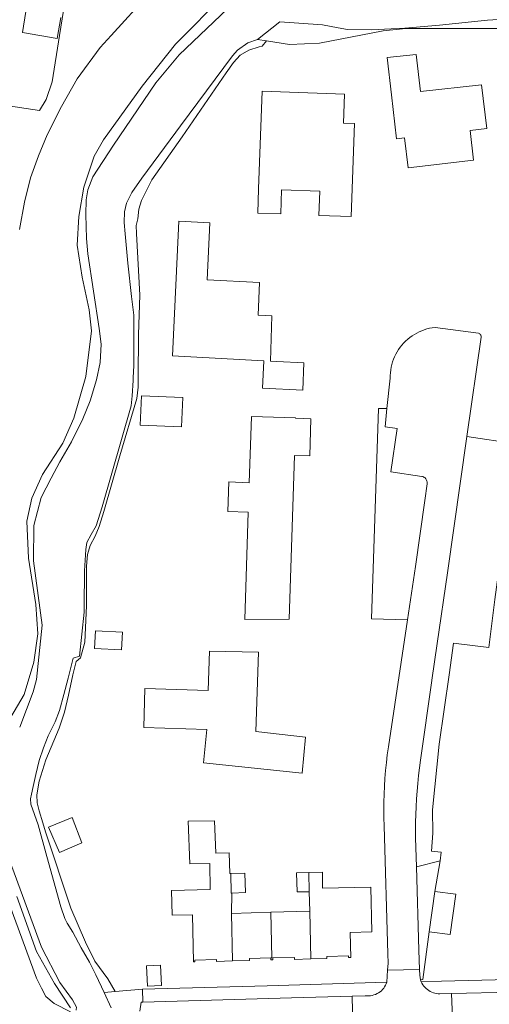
# Model space of a CAD drawing. Header units: metres. Extents: x 89888 to 94270, y 464165 to 468904.
# Tile 218 of 256: x 91880 to 91953, y 467100 to 467252. Entities that reach past the tile are written whole.
import ezdxf

# ---------------------------------------------------------------- set-up
doc = ezdxf.new("R2010")
doc.units = ezdxf.units.M
for name, color, linetype, lineweight in [('B_BEBOUWINGSGRENS_0', 251, 'CONTINUOUS', 13), ('B_LUIFEL_1', 251, 'CONTINUOUS', 13), ('B_TUSSENMUUR_0', 251, 'CONTINUOUS', 13), ('G_GRENS_ALGEMEEN_0', 251, 'CONTINUOUS', 13), ('T_CULTUURGRENS_0', 251, 'CONTINUOUS', 13), ('T_HEK_LIJN_0', 251, 'CONTINUOUS', 13), ('T_WALBESCHERMING_0', 251, 'CONTINUOUS', 13), ('V_WEGGRENS_0', 251, 'CONTINUOUS', 13), ('W_WALBESCHERMING_LIJN_0', 251, 'CONTINUOUS', 13), ('W_WATERGRENS_0', 251, 'CONTINUOUS', 13)]:
    doc.layers.add(name, color=color, linetype=linetype, lineweight=lineweight)

msp = doc.modelspace()

# ---------------------------------------------------------------- linework, layer by layer
at = {"layer": 'B_BEBOUWINGSGRENS_0'}
for p, q in [((91905.53, 467194.11), (91899.17, 467194.4)), ((91916.79, 467142.54), (91917.18, 467154.83)), ((91886.49, 467123.88), (91889.97, 467125.36)), ((91915.1, 467120.69), (91912.93, 467120.65)), ((91913.05, 467114.45), (91913.08, 467117.6)), ((91925.03, 467117.83), (91925.1, 467114.82)), ((91943.55, 467111.62), (91944.41, 467117.86)), ((91919.12, 467114.64), (91913.05, 467114.45)), ((91925.1, 467114.82), (91919.12, 467114.64)), ((91902.27, 467103.36), (91902.11, 467106.5))]:
    msp.add_line(p, q, dxfattribs=at)
for points in [[(91951.62, 467242.41), (91942.19, 467241.34), (91941.53, 467247.1), (91937.05, 467246.59), (91937.71, 467240.83), (91938.49, 467234.06)], [(91938.49, 467234.06), (91939.74, 467234.2), (91940.27, 467229.59), (91950.38, 467230.74), (91949.85, 467235.35), (91952.4, 467235.64), (91951.62, 467242.41)], [(91930.3, 467236.47), (91930.46, 467240.94), (91917.76, 467241.39), (91917.23, 467226.31)], [(91917.23, 467226.31), (91917.09, 467222.6), (91920.64, 467222.48), (91920.77, 467226.18), (91926.64, 467225.98), (91926.51, 467222.24), (91931.48, 467222.06), (91931.99, 467236.41), (91930.3, 467236.47)], [(91919.07, 467199.72), (91919.27, 467206.73), (91918.31, 467206.78), (91917.15, 467206.84), (91917.38, 467211.86), (91909.28, 467212.28), (91909.69, 467221.08), (91904.9, 467221.32), (91904.5, 467212.52), (91903.95, 467200.53), (91918.02, 467199.79), (91917.84, 467195.57), (91924.05, 467195.25)], [(91924.05, 467195.25), (91924.19, 467199.47), (91920.02, 467199.69), (91919.07, 467199.72)], [(91899.17, 467194.4), (91898.97, 467189.87), (91905.33, 467189.58), (91905.53, 467194.11)], [(91921.93, 467159.91), (91922.75, 467185.16), (91925.11, 467185.09), (91925.28, 467190.83), (91922.93, 467190.91), (91922.93, 467190.97), (91916.1, 467191.19), (91915.77, 467180.97), (91912.62, 467181.08), (91912.47, 467176.53), (91915.63, 467176.43), (91915.09, 467159.87), (91921.93, 467159.91)], [(91896.06, 467155.17), (91896.21, 467157.89), (91892.05, 467158.11), (91891.9, 467155.39), (91896.06, 467155.17)], [(91917.18, 467154.83), (91909.65, 467154.96), (91909.43, 467148.89), (91899.68, 467149.18), (91899.51, 467143.16), (91909.24, 467142.85), (91908.72, 467137.74), (91923.93, 467136.11), (91924.45, 467141.66), (91916.79, 467142.54)], [(91889.97, 467125.36), (91888.45, 467129.3), (91884.84, 467127.79), (91886.49, 467123.88)], [(91912.93, 467120.65), (91912.78, 467120.64), (91912.7, 467123.84), (91910.61, 467123.79), (91910.44, 467128.79), (91906.35, 467128.71), (91906.62, 467122.15), (91909.68, 467122.17), (91909.73, 467118.18), (91903.79, 467118), (91903.87, 467114.2), (91907.01, 467114.27), (91907.18, 467107.01), (91907.41, 467107.01), (91907.4, 467107.28), (91910.73, 467107.38), (91910.74, 467107.06), (91913.21, 467107.13)], [(91913.08, 467117.6), (91915.19, 467117.69), (91915.1, 467120.69)], [(91924.99, 467120.77), (91923.09, 467120.73), (91923.15, 467117.79), (91925.03, 467117.83)], [(91925.27, 467107.45), (91927.76, 467107.53), (91927.75, 467107.82), (91931.1, 467107.92), (91931.11, 467107.65), (91931.44, 467107.66), (91931.35, 467111.53), (91934.7, 467111.61), (91934.54, 467118.52), (91927.1, 467118.35), (91927.05, 467120.82), (91924.99, 467120.77)], [(91944.41, 467117.86), (91947.65, 467117.44), (91946.78, 467111.2), (91943.55, 467111.62)], [(91913.21, 467107.13), (91915.84, 467107.21), (91915.83, 467107.51), (91919.1, 467107.61)], [(91919.1, 467107.61), (91919.11, 467107.3), (91919.27, 467107.31), (91919.44, 467107.31), (91919.43, 467107.59), (91922.74, 467107.69), (91922.74, 467107.38), (91925.27, 467107.45)], [(91902.11, 467106.5), (91899.92, 467106.39), (91900.07, 467103.25), (91902.27, 467103.36)]]:
    msp.add_lwpolyline(points, dxfattribs=at)
at = {"layer": 'B_LUIFEL_1'}
msp.add_lwpolyline([(91881.34, 467253.69), (91880.82, 467250.48), (91886.17, 467249.57), (91886.71, 467252.77)], dxfattribs=at)
at = {"layer": 'B_TUSSENMUUR_0'}
for p, q in [((91925.03, 467117.83), (91924.99, 467120.77)), ((91925.1, 467114.82), (91925.27, 467107.45)), ((91913.05, 467114.45), (91913.21, 467107.13))]:
    msp.add_line(p, q, dxfattribs=at)
for points in [[(91912.93, 467120.65), (91912.99, 467117.6), (91913.08, 467117.6)], [(91919.1, 467107.61), (91919.26, 467107.61), (91919.12, 467114.64)]]:
    msp.add_lwpolyline(points, dxfattribs=at)
at = {"layer": 'G_GRENS_ALGEMEEN_0'}
for points in [[(91939.95, 467251.1), (91936.43, 467250.73), (91926.59, 467248.82), (91922, 467248.6), (91918.46, 467249.16)], [(91958.77, 467251.28), (91954.54, 467251.07), (91939.95, 467251.1)], [(91918.46, 467249.16), (91917.79, 467248.35), (91917.32, 467248.27), (91915.7, 467247.74), (91914.4, 467246.98), (91913.35, 467245.85), (91912.23, 467244.22), (91905.45, 467234.37), (91900.73, 467227.73), (91899.15, 467224.51), (91898.77, 467223.19), (91898.57, 467221.68), (91898.36, 467220.69), (91898.39, 467219.46), (91898.9, 467209.93), (91898.71, 467203.87)], [(91898.71, 467203.87), (91898.65, 467197.12), (91898.66, 467195.72), (91898.43, 467193.95), (91895.82, 467185.1), (91893.34, 467176.51), (91892.61, 467174.19), (91891.99, 467172.7), (91891.26, 467171.28), (91890.85, 467169.87), (91890.68, 467168.09), (91890.7, 467161.95), (91890.41, 467156.37), (91889.76, 467153.93), (91889.1, 467153.35), (91888.55, 467151.33), (91887.92, 467148.17), (91887.29, 467145.54), (91886.45, 467143.08), (91884.43, 467138.16), (91883.36, 467134.89), (91883.02, 467132.79), (91883.07, 467131.52), (91883.38, 467130.3), (91883.96, 467128.46), (91884.36, 467127.05), (91888.24, 467115.29), (91890.53, 467110.05), (91891.98, 467107.09), (91893.97, 467104.36), (91895.08, 467102.41)]]:
    msp.add_lwpolyline(points, dxfattribs=at)
at = {"layer": 'T_CULTUURGRENS_0'}
for p, q in [((91918.46, 467249.16), (91917.07, 467249.38)), ((91941.57, 467121.67), (91945.21, 467122.59)), ((91945.21, 467122.59), (91944.41, 467117.86)), ((91895.08, 467102.41), (91893.38, 467102.27))]:
    msp.add_line(p, q, dxfattribs=at)
for points in [[(91877.85, 467142.77), (91881.04, 467148.29), (91882.56, 467153.28), (91883.16, 467157.66), (91882.86, 467162.15), (91881.72, 467169.32), (91881.5, 467175.02), (91882.27, 467178.6), (91883.9, 467182.22), (91887.03, 467187.06), (91888.74, 467190.94), (91890.55, 467197.36), (91891.43, 467204.39), (91891.1, 467207.66), (91889.99, 467212.7), (91889.25, 467217.63), (91889.52, 467222.06), (91890.26, 467226.6), (91891.84, 467231.36), (91893.29, 467233.88), (91899.24, 467242.19), (91904.4, 467248.67), (91912.07, 467256.45)], [(91949.35, 467188.11), (91956.89, 467186.98), (91953.67, 467162.95), (91952.71, 467155.54)], [(91888.19, 467099.89), (91885.72, 467103.64), (91882.96, 467108.57), (91879.91, 467117.07)]]:
    msp.add_lwpolyline(points, dxfattribs=at)
at = {"layer": 'T_HEK_LIJN_0'}
msp.add_lwpolyline([(91943.55, 467111.62), (91942.54, 467104.26), (91942.21, 467104.24)], dxfattribs=at)
at = {"layer": 'T_WALBESCHERMING_0'}
for points in [[(91893.38, 467102.27), (91892.13, 467105.01), (91891.12, 467106.93), (91889.88, 467109.18), (91888.56, 467111.57), (91887.72, 467112.97), (91887.33, 467113.71), (91886.73, 467115.51), (91884.58, 467123.27)], [(91893.38, 467102.27), (91894.47, 467099.89), (91894.47, 467099.89)]]:
    msp.add_lwpolyline(points, dxfattribs=at)
at = {"layer": 'V_WEGGRENS_0'}
for p, q in [((91937.12, 467105.7), (91937, 467103.87)), ((91942.04, 467105.83), (91937.12, 467105.7)), ((91942.28, 467103.93), (91942.21, 467104.24)), ((91895.08, 467102.41), (91899.31, 467102.76)), ((91899.31, 467102.76), (91899.39, 467100.78)), ((91965.62, 467102.58), (91946.95, 467102.1)), ((91931.65, 467101.7), (91931.79, 467095.66)), ((91947.2, 467096.08), (91946.95, 467102.1))]:
    msp.add_line(p, q, dxfattribs=at)
for points in [[(91880.35, 467220.04), (91881.14, 467224.26), (91882.04, 467228.04), (91883.3, 467231.41), (91884.62, 467234.69), (91886.84, 467239.06), (91889.26, 467243.3), (91892.8, 467248.14), (91894.49, 467250), (91900.31, 467256.42), (91905.81, 467262.7), (91909.34, 467265.9), (91912.38, 467268.36), (91914.19, 467270.62), (91915.09, 467272.85), (91916.24, 467277.31), (91917.02, 467283.94), (91918.17, 467290.76), (91916.51, 467291.07)], [(91888.42, 467262.44), (91887.71, 467257.46), (91886.51, 467250), (91885.36, 467242.86), (91884.48, 467240.14), (91883.42, 467238.41), (91853.65, 467242.91), (91810.02, 467250), (91797.51, 467252.03), (91797.03, 467250.49), (91800.02, 467250), (91854.78, 467241.08), (91879.05, 467237.29)], [(91949.35, 467188.11), (91951.54, 467203.42), (91951.54, 467203.54), (91951.52, 467203.65), (91951.47, 467203.76), (91951.4, 467203.85), (91951.32, 467203.93), (91951.23, 467204), (91951.12, 467204.04), (91944.44, 467204.93), (91944.01, 467204.88), (91943.6, 467204.8), (91943.18, 467204.7), (91942.78, 467204.57), (91942.38, 467204.43), (91941.99, 467204.26), (91941.61, 467204.07), (91941.24, 467203.86), (91940.88, 467203.63), (91940.54, 467203.38), (91940.21, 467203.11), (91939.89, 467202.83), (91939.59, 467202.52), (91939.31, 467202.21), (91939.05, 467201.87), (91938.8, 467201.53), (91938.58, 467201.16), (91938.37, 467200.79), (91938.19, 467200.41), (91938.03, 467200.02), (91937.88, 467199.62), (91937.77, 467199.21), (91937.67, 467198.79), (91937.6, 467198.38), (91937.55, 467197.95), (91937.52, 467197.53), (91937.51, 467197.1), (91937.02, 467192.42)], [(91940.18, 467159.78), (91934.64, 467159.95), (91935.7, 467192.42), (91937.02, 467192.42)], [(91937.02, 467192.42), (91936.72, 467189.58), (91938.59, 467189.36), (91937.62, 467182.62), (91942.37, 467181.93), (91942.51, 467181.9), (91942.65, 467181.85), (91942.77, 467181.78), (91942.89, 467181.7), (91942.99, 467181.59), (91943.07, 467181.48), (91943.14, 467181.35), (91943.19, 467181.22), (91943.22, 467181.08), (91943.23, 467180.94), (91943.22, 467180.8), (91942.85, 467178.23), (91941.43, 467168.05), (91940.18, 467159.78)], [(91941.57, 467121.67), (91941.43, 467126.15), (91941.42, 467127.35), (91941.43, 467128.55), (91941.45, 467129.75), (91941.5, 467130.95), (91941.57, 467132.15), (91941.65, 467133.35), (91941.76, 467134.55), (91941.88, 467135.75), (91942.02, 467136.94), (91942.19, 467138.13), (91943.95, 467150.41), (91943.96, 467150.47), (91944.77, 467156.15), (91946.34, 467167.06), (91949.35, 467188.11)], [(91940.18, 467159.78), (91937.23, 467140.18), (91937.07, 467138.97), (91936.92, 467137.76), (91936.8, 467136.54), (91936.7, 467135.32), (91936.62, 467134.1), (91936.56, 467132.88), (91936.53, 467131.66), (91936.51, 467130.44), (91936.52, 467129.22), (91936.56, 467127.99), (91937.17, 467108.24), (91937.2, 467106.81), (91937.12, 467105.7)], [(91952.71, 467155.54), (91947.27, 467156.21), (91946.59, 467151.31), (91945.09, 467140.62), (91944.04, 467130.46), (91944.11, 467126.84), (91943.88, 467124.1), (91945.36, 467123.92), (91945.21, 467122.59)], [(91888.21, 467099.28), (91885.71, 467100.55), (91884.43, 467101.66), (91883.74, 467102.92), (91882.98, 467104.5), (91873.36, 467130.56)], [(91942.04, 467105.83), (91941.95, 467108.81), (91941.57, 467121.67)], [(91942.21, 467104.24), (91942.07, 467104.96), (91942.04, 467105.83)], [(91937, 467103.87), (91918.52, 467103.28), (91899.31, 467102.76)], [(91937, 467103.87), (91936.91, 467103.62), (91936.8, 467103.38), (91936.66, 467103.15), (91936.51, 467102.93), (91936.34, 467102.73), (91936.15, 467102.54), (91935.95, 467102.37), (91935.73, 467102.22), (91935.5, 467102.09), (91935.26, 467101.97), (91935.01, 467101.88), (91934.76, 467101.81), (91934.5, 467101.77), (91934.23, 467101.74), (91933.97, 467101.74), (91933.65, 467101.76), (91931.65, 467101.7)], [(91969.83, 467104.75), (91969.56, 467104.66), (91969.29, 467104.6), (91969.02, 467104.57), (91968.74, 467104.55), (91968.46, 467104.57), (91968.19, 467104.6), (91945.42, 467104), (91942.28, 467103.93)], [(91946.95, 467102.1), (91945.19, 467102.06), (91944.93, 467102.07), (91944.67, 467102.1), (91944.42, 467102.16), (91944.17, 467102.23), (91943.92, 467102.32), (91943.69, 467102.43), (91943.46, 467102.57), (91943.25, 467102.72), (91943.05, 467102.88), (91942.86, 467103.07), (91942.69, 467103.26), (91942.54, 467103.47), (91942.4, 467103.7), (91942.28, 467103.93)], [(91899.39, 467100.78), (91922.3, 467101.43), (91931.65, 467101.7)], [(91899.39, 467100.78), (91899.13, 467100.78), (91898.9, 467099.36)]]:
    msp.add_lwpolyline(points, dxfattribs=at)
at = {"layer": 'W_WALBESCHERMING_LIJN_0'}
for points in [[(91920.52, 467252.13), (91927.06, 467251.66), (91929.49, 467251.21), (91930.93, 467250.93), (91934.62, 467250.87), (91937.68, 467251.05), (91939.76, 467251.15), (91945.12, 467251.61), (91952.54, 467252.39)], [(91952.54, 467252.39), (91959.09, 467252.8)]]:
    msp.add_lwpolyline(points, dxfattribs=at)
at = {"layer": 'W_WATERGRENS_0'}
msp.add_line((91917.07, 467249.38), (91920.52, 467252.13), dxfattribs=at)
for points in [[(91918.83, 467260.29), (91904.97, 467247.02), (91901.35, 467242.69), (91894.86, 467233.08), (91891.67, 467228.17), (91890.87, 467226.19), (91890.65, 467224.63), (91890.59, 467222.36), (91890.68, 467218.66), (91890.89, 467216.29), (91892.63, 467204.78), (91892.92, 467202.37), (91892.76, 467199.55), (91892.24, 467196.85), (91891.26, 467193.62), (91890.12, 467190.83), (91888.38, 467187.26), (91886.59, 467184.18), (91885.23, 467181.67), (91883.71, 467178.66), (91882.55, 467174.34), (91882.49, 467168.91), (91883.83, 467158.95), (91882.98, 467150.59), (91882.47, 467148.69), (91880.37, 467143.24)], [(91884.58, 467123.27), (91883.23, 467128.13), (91882.1, 467131.36), (91882.03, 467132.18), (91882.18, 467132.9), (91882.46, 467134.09), (91882.84, 467135.91), (91883.39, 467138.1), (91884.06, 467140.05), (91884.74, 467141.91), (91885.86, 467144.06), (91886.52, 467145.79), (91887.18, 467148.26), (91887.85, 467150.79), (91888.64, 467153.86), (91889.61, 467154.18), (91890.3, 467161), (91890.31, 467161.86), (91890.37, 467167.37), (91890.56, 467170.66), (91890.75, 467171.75), (91891.39, 467172.95), (91892.16, 467174.31), (91893.09, 467177.24), (91897.55, 467192.86), (91897.72, 467194.39), (91897.88, 467196.77), (91897.9, 467197.15), (91897.99, 467199.05), (91897.98, 467202.68), (91897.99, 467206.85), (91897.62, 467209.69), (91897.03, 467214.84), (91896.65, 467219.37), (91896.5, 467221.16), (91896.53, 467222.79), (91896.85, 467224.14), (91897.65, 467225.78), (91899.22, 467228), (91904.45, 467235.08), (91905.15, 467236.04), (91913.17, 467246.86), (91913.96, 467247.74), (91915.55, 467248.89), (91917.07, 467249.38)], [(91877.52, 467126.19), (91883.75, 467109.26), (91886.59, 467103.82), (91888.51, 467101.11), (91889.11, 467099.99), (91889.07, 467099.6), (91889.07, 467099.55)]]:
    msp.add_lwpolyline(points, dxfattribs=at)

doc.saveas('drawing.dxf')
